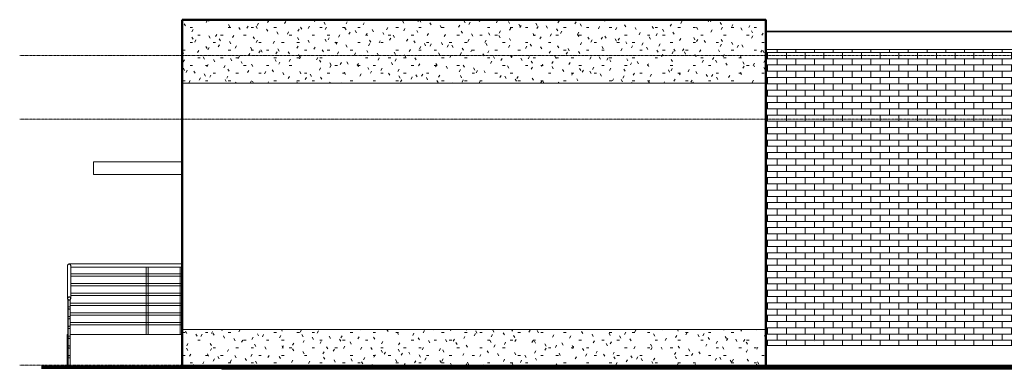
# Model space of a CAD drawing. Header units: inches. Extents: x -464 to 528, y -11 to 174.
# Tile 1 of 2: x -464 to 32, y -2 to 174. Entities that reach past the tile are written whole.
import ezdxf

# ---------------------------------------------------------------- set-up
doc = ezdxf.new("R2010")
doc.units = ezdxf.units.IN
doc.header["$MEASUREMENT"] = 0
doc.linetypes.add('Center 1_4_', pattern=[0.53125, 0.25, -0.09375, 0.09375, -0.09375])
for name, color, linetype, lineweight in [('A-DETL', 90, 'Continuous', 9), ('A-FLOR', 192, 'Continuous', 9), ('A-FLOR-HRAL', 11, 'Continuous', 9), ('A-FLOR-LEVL', 51, 'Continuous', 9), ('A-ROOF', 132, 'Continuous', 9), ('A-WALL', 90, 'Continuous', 9), ('A-WALL-PATT', 111, 'Continuous', 9), ('M-EQPM', 50, 'Continuous', 9)]:
    doc.layers.add(name, color=color, linetype=linetype, lineweight=lineweight)
pattern_1 = [(0, (-6.012, 47.244), (15.36, 3.84), [1.267, -10.253, 1.267, -10.253, -61.44]), (0, (-6.012, 47.244), (15.36, 3.84), [-23.04, 1.267, -21.773, 1.267, -10.253, -26.88]), (0, (-6.012, 47.244), (15.36, 3.84), [-57.6, 1.267, -6.413, 1.267, -17.933]), (120, (-0.252, 49.164), (-11.005538, 11.38215), [1.267, -10.253, 1.267, -10.253, -61.44]), (120, (-0.252, 49.164), (-11.005538, 11.38215), [-23.04, 1.267, -21.773, 1.267, -10.253, -26.88]), (120, (-0.252, 49.164), (-11.005538, 11.38215), [-57.6, 1.267, -6.413, 1.267, -17.933]), (240, (1.668, 56.844), (-4.354462, -15.22215), [1.267, -10.253, 1.267, -10.253, -61.44]), (240, (1.668, 56.844), (-4.354462, -15.22215), [-23.04, 1.267, -21.773, 1.267, -10.253, -26.88]), (240, (1.668, 56.844), (-4.354462, -15.22215), [-57.6, 1.267, -6.413, 1.267, -17.933])]

# ---------------------------------------------------------------- blocks, each defined once
blk = doc.blocks.new('Ramp - Ramp-3280916-Right Elevation')
at = {"layer": 'A-FLOR-LEVL'}
for p, q in [((-440.45, 15.58), (-440.45, -1)), ((-440.04, 15.58), (-440.45, 15.58)), ((-440.45, 15.58), (-440.04, 15.58)), ((-382.45, 15.58), (-438.86, 15.58)), ((-438.86, 15.58), (-382.45, 15.58)), ((-374.45, -1), (-374.45, 0)), ((-440.45, -1), (-374.45, -1))]:
    blk.add_line(p, q, dxfattribs=at)
blk = doc.blocks.new('Railing - 25mm-3184359-Right Elevation')
at = {"layer": 'A-FLOR-HRAL'}
for p, q in [((-400.57, 49.44), (-400.57, 15.58)), ((-400.08, 49.44), (-400.57, 49.44)), ((-399.59, 49.44), (-400.08, 49.44)), ((-399.59, 15.58), (-399.59, 49.44))]:
    blk.add_line(p, q, dxfattribs=at)
blk = doc.blocks.new('Railing - 25mm-V1-Right Elevation')
at = {"layer": 'A-FLOR-HRAL'}
for p, q in [((-383.44, 49.44), (-383.44, 15.58)), ((-382.94, 49.44), (-383.44, 49.44)), ((-382.45, 49.44), (-382.94, 49.44))]:
    blk.add_line(p, q, dxfattribs=at)
blk = doc.blocks.new('Railing - Railing-3281485-Right Elevation')
at = {"layer": 'A-FLOR-HRAL'}
for p, q in [((-382.45, 46.1), (-438.67, 46.1)), ((-438.67, 44.91), (-382.45, 44.91)), ((-382.45, 41.17), (-438.66, 41.17)), ((-438.66, 39.99), (-382.45, 39.99)), ((-382.45, 36.25), (-438.66, 36.25)), ((-438.66, 35.07), (-382.45, 35.07)), ((-382.45, 31.33), (-438.86, 31.33)), ((-438.86, 30.15), (-382.45, 30.15)), ((-382.45, 26.41), (-438.86, 26.41)), ((-438.86, 25.23), (-382.45, 25.23)), ((-382.45, 21.49), (-438.86, 21.49)), ((-438.86, 20.31), (-382.45, 20.31))]:
    blk.add_line(p, q, dxfattribs=at)
for name in ['Railing - 25mm-3184359-Right Elevation', 'Railing - 25mm-V1-Right Elevation']:
    blk.add_blockref(name, (0, 0))
blk = doc.blocks.new('Top Rail Type - Top Rail_Internal_-3281507-Right Elevation')
at = {"layer": 'A-FLOR-HRAL'}
for p, q in [((-382.45, 51.02), (-439.45, 51.02)), ((-438.67, 49.44), (-382.45, 49.44))]:
    blk.add_line(p, q, dxfattribs=at)
for start, end in [(135, 180), (0, 45)]:
    blk.add_arc((-439.45, 50.23), 0.787, start, end, dxfattribs=at)
blk = doc.blocks.new('Railing - 25mm-3282806-Right Elevation')
at = {"layer": 'A-FLOR-HRAL'}
for p, q in [((-439.94, 33.03), (-439.94, 32.89)), ((-438.96, 32.89), (-438.96, 33.03))]:
    blk.add_line(p, q, dxfattribs=at)
blk = doc.blocks.new('Railing - 25mm-V2-Right Elevation')
at = {"layer": 'A-FLOR-HRAL'}
for p, q in [((-439.94, 32.89), (-439.94, -0.96)), ((-438.96, -0.96), (-438.96, 32.89))]:
    blk.add_line(p, q, dxfattribs=at)
at = {"layer": 'A-FLOR-HRAL', "flags": 128}
for points in [[(-439.94, 32.89), (-439.9, 32.91), (-439.77, 32.93)], [(-438.96, 32.89), (-439.01, 32.88), (-439.15, 32.86), (-439.34, 32.85), (-439.56, 32.85), (-439.76, 32.86), (-439.9, 32.88), (-439.94, 32.89)], [(-439.14, 32.93), (-439.01, 32.91), (-438.96, 32.89)], [(-439.94, -0.96), (-439.9, -0.98), (-439.76, -0.99), (-439.56, -1)], [(-439.34, -1), (-439.15, -0.99), (-439.01, -0.98), (-438.96, -0.96)]]:
    blk.add_lwpolyline(points, dxfattribs=at)
blk = doc.blocks.new('Railing - Railing-3282673-Right Elevation')
at = {"layer": 'A-FLOR-HRAL'}
for p, q in [((-440.04, 33.13), (-440.04, 28.92)), ((-438.86, 28.92), (-438.86, 33.13)), ((-440.04, 28.92), (-440.04, 24)), ((-438.86, 24), (-438.86, 28.92)), ((-440.04, 24), (-440.04, 19.08)), ((-438.86, 19.08), (-438.86, 24)), ((-440.04, 19.08), (-440.04, 14.16)), ((-438.86, 14.16), (-438.86, 19.08)), ((-440.04, 14.16), (-440.04, 9.23)), ((-438.86, 9.23), (-438.86, 14.16)), ((-440.04, 9.23), (-440.04, 4.31)), ((-438.86, 4.31), (-438.86, 9.23))]:
    blk.add_line(p, q, dxfattribs=at)
at = {"layer": 'A-FLOR-HRAL', "flags": 128}
for points in [[(-438.86, 28.92), (-438.88, 29.07), (-438.94, 29.22), (-439.03, 29.34), (-439.16, 29.43), (-439.3, 29.49), (-439.45, 29.51), (-439.6, 29.49), (-439.75, 29.43), (-439.87, 29.34), (-439.96, 29.22), (-440.02, 29.07), (-440.04, 28.92)], [(-440.04, 28.92), (-440.02, 28.77), (-439.96, 28.62), (-439.87, 28.5), (-439.75, 28.41), (-439.6, 28.35), (-439.45, 28.33), (-439.3, 28.35), (-439.16, 28.41), (-439.03, 28.5), (-438.94, 28.62), (-438.88, 28.77), (-438.86, 28.92)], [(-438.86, 24), (-438.88, 24.15), (-438.94, 24.29), (-439.03, 24.42), (-439.16, 24.51), (-439.3, 24.57), (-439.45, 24.59), (-439.6, 24.57), (-439.75, 24.51), (-439.87, 24.42), (-439.96, 24.29), (-440.02, 24.15), (-440.04, 24)], [(-440.04, 24), (-440.02, 23.84), (-439.96, 23.7), (-439.87, 23.58), (-439.75, 23.48), (-439.6, 23.43), (-439.45, 23.41), (-439.3, 23.43), (-439.16, 23.48), (-439.03, 23.58), (-438.94, 23.7), (-438.88, 23.84), (-438.86, 24)], [(-438.86, 19.08), (-438.88, 19.23), (-438.94, 19.37), (-439.03, 19.5), (-439.16, 19.59), (-439.3, 19.65), (-439.45, 19.67), (-439.6, 19.65), (-439.75, 19.59), (-439.87, 19.5), (-439.96, 19.37), (-440.02, 19.23), (-440.04, 19.08)], [(-440.04, 19.08), (-440.02, 18.92), (-439.96, 18.78), (-439.87, 18.66), (-439.75, 18.56), (-439.6, 18.5), (-439.45, 18.48), (-439.3, 18.5), (-439.16, 18.56), (-439.03, 18.66), (-438.94, 18.78), (-438.88, 18.92), (-438.86, 19.08)], [(-438.86, 14.16), (-438.88, 14.31), (-438.94, 14.45), (-439.03, 14.57), (-439.16, 14.67), (-439.3, 14.73), (-439.45, 14.75), (-439.6, 14.73), (-439.75, 14.67), (-439.87, 14.57), (-439.96, 14.45), (-440.02, 14.31), (-440.04, 14.16)], [(-440.04, 14.16), (-440.02, 14), (-439.96, 13.86), (-439.87, 13.74), (-439.75, 13.64), (-439.6, 13.58), (-439.45, 13.56), (-439.3, 13.58), (-439.16, 13.64), (-439.03, 13.74), (-438.94, 13.86), (-438.88, 14), (-438.86, 14.16)], [(-438.86, 9.23), (-438.88, 9.39), (-438.94, 9.53), (-439.03, 9.65), (-439.16, 9.75), (-439.3, 9.81), (-439.45, 9.83), (-439.6, 9.81), (-439.75, 9.75), (-439.87, 9.65), (-439.96, 9.53), (-440.02, 9.39), (-440.04, 9.23)], [(-440.04, 9.23), (-440.02, 9.08), (-439.96, 8.94), (-439.87, 8.82), (-439.75, 8.72), (-439.6, 8.66), (-439.45, 8.64), (-439.3, 8.66), (-439.16, 8.72), (-439.03, 8.82), (-438.94, 8.94), (-438.88, 9.08), (-438.86, 9.23)], [(-438.86, 4.31), (-438.88, 4.47), (-438.94, 4.61), (-439.03, 4.73), (-439.16, 4.83), (-439.3, 4.89), (-439.45, 4.91), (-439.6, 4.89), (-439.75, 4.83), (-439.87, 4.73), (-439.96, 4.61), (-440.02, 4.47), (-440.04, 4.31)], [(-440.04, 4.31), (-440.02, 4.16), (-439.96, 4.02), (-439.87, 3.89), (-439.75, 3.8), (-439.6, 3.74), (-439.45, 3.72), (-439.3, 3.74), (-439.16, 3.8), (-439.03, 3.89), (-438.94, 4.02), (-438.88, 4.16), (-438.86, 4.31)]]:
    blk.add_lwpolyline(points, dxfattribs=at)
for name in ['Railing - 25mm-3282806-Right Elevation', 'Railing - 25mm-V2-Right Elevation']:
    blk.add_blockref(name, (0, 0))
blk = doc.blocks.new('Top Rail Type - Top Rail_Internal_-3282781-Right Elevation')
at = {"layer": 'A-FLOR-HRAL'}
for p, q in [((-440.24, 50.23), (-440.24, 33.64)), ((-438.66, 33.64), (-438.66, 50.23))]:
    blk.add_line(p, q, dxfattribs=at)
at = {"layer": 'A-FLOR-HRAL', "flags": 128}
for points in [[(-440.24, 50.23), (-440.21, 50.43), (-440.13, 50.62), (-440.01, 50.79), (-439.85, 50.91), (-439.66, 50.99), (-439.45, 51.02), (-439.25, 50.99), (-439.06, 50.91), (-438.9, 50.79), (-438.77, 50.62), (-438.69, 50.43), (-438.66, 50.23)], [(-438.66, 33.64), (-438.69, 33.85), (-438.77, 34.04), (-438.9, 34.2), (-439.06, 34.33), (-439.25, 34.41), (-439.45, 34.43), (-439.66, 34.41), (-439.85, 34.33), (-440.01, 34.2), (-440.13, 34.04), (-440.21, 33.85), (-440.24, 33.64)], [(-440.24, 33.64), (-440.21, 33.44), (-440.13, 33.25), (-440.01, 33.08), (-439.85, 32.96), (-439.66, 32.88), (-439.45, 32.85), (-439.25, 32.88), (-439.06, 32.96), (-438.9, 33.08), (-438.77, 33.25), (-438.69, 33.44), (-438.66, 33.64)]]:
    blk.add_lwpolyline(points, dxfattribs=at)
blk = doc.blocks.new('Gas Meter - Family3-3300713-Right Elevation')
at = {"layer": 'M-EQPM'}
blk.add_line((-63.94, 12), (-63.94, 12), dxfattribs=at)

msp = doc.modelspace()

# ---------------------------------------------------------------- hatches: boundary and pattern name
at = {"layer": 'A-WALL-PATT'}
h = msp.add_hatch(dxfattribs=at)
h.set_pattern_fill('FP_2', color=256, style=0, pattern_type=2)
h.set_pattern_definition(pattern_1)
h.paths.add_polyline_path([(-98.202, 142), (-98.202, 174), (-382.452, 174), (-382.452, 142), (-226.639, 142)], flags=0)
h = msp.add_hatch(dxfattribs=at)
h.set_pattern_fill('FP_2', color=256, style=0, pattern_type=2)
h.set_pattern_definition(pattern_1)
h.paths.add_polyline_path([(-98.202, 142), (-88.202, 142), (-88.202, 174), (-98.202, 174)], flags=0)
h = msp.add_hatch(dxfattribs=at)
h.set_pattern_fill('FP_4', color=256, style=0, pattern_type=2)
h.set_pattern_definition([(0, (219.548, 0), (0, 3.15), []), (90, (219.548, 0), (-4.724, 3.15), [3.15, -3.15])])
h.paths.add_polyline_path([(225.298, 10), (225.298, 156), (219.548, 156), (219.548, 159), (-88.202, 159), (-88.202, 10), (11.271, 10)], flags=0)
h = msp.add_hatch(dxfattribs=at)
h.set_pattern_fill('FP_2', color=256, style=0, pattern_type=2)
h.set_pattern_definition(pattern_1)
h.paths.add_polyline_path([(-375.332, 0), (-98.202, 0), (-98.202, 18), (-382.452, 18), (-382.452, 0)], flags=0)
h = msp.add_hatch(dxfattribs=at)
h.set_pattern_fill('FP_2', color=256, style=0, pattern_type=2)
h.set_pattern_definition(pattern_1)
h.paths.add_polyline_path([(-88.202, 0), (-88.202, 18), (-98.202, 18), (-98.202, 0)], flags=0)

# ---------------------------------------------------------------- linework, layer by layer
at = {"layer": 'A-DETL', "lineweight": 50}
for p, q in [((-382.452, -1), (-382.452, 174)), ((-382.452, 174), (-88.452, 174)), ((-88.452, 174), (-88.452, -1))]:
    msp.add_line(p, q, dxfattribs=at)
at = {"layer": 'A-DETL', "lineweight": 35}
msp.add_line((-88.452, 168), (401.798, 168), dxfattribs=at)
at = {"layer": 'A-DETL', "lineweight": 70}
msp.add_line((-453.452, -1), (472.548, -1), dxfattribs=at)
at = {"layer": 'A-FLOR'}
for p, q in [((-362.452, 0), (-362.452, -2)), ((-98.202, 0), (-98.202, -2)), ((391.798, -2), (-362.452, -2))]:
    msp.add_line(p, q, dxfattribs=at)
at = {"layer": 'A-FLOR-LEVL', "linetype": 'Center 1_4_'}
for p, q in [((-464.367, 156), (527.856, 156)), ((-464.367, 124), (527.856, 124)), ((-464.367, 0), (527.856, 0))]:
    msp.add_line(p, q, dxfattribs=at)
at = {"layer": 'A-ROOF'}
for p, q in [((-427.202, 102.5), (-382.452, 102.5)), ((-427.202, 96), (-427.202, 102.5)), ((-382.452, 96), (-427.202, 96))]:
    msp.add_line(p, q, dxfattribs=at)
at = {"layer": 'A-WALL'}
for p, q in [((-88.202, 174), (-382.452, 174)), ((-382.452, 174), (-382.452, 0)), ((-88.202, 174), (-88.202, 0)), ((401.798, 168), (-88.202, 168)), ((-88.202, 159), (401.798, 159)), ((-88.202, 142), (-382.452, 142)), ((-88.202, 18), (-382.452, 18)), ((401.798, 10), (-88.202, 10)), ((-382.452, 0), (401.798, 0))]:
    msp.add_line(p, q, dxfattribs=at)

# ---------------------------------------------------------------- block references
at = {"layer": 'A-FLOR-HRAL'}
for name in ['Top Rail Type - Top Rail_Internal_-3282781-Right Elevation', 'Top Rail Type - Top Rail_Internal_-3281507-Right Elevation', 'Railing - Railing-3281485-Right Elevation', 'Railing - Railing-3282673-Right Elevation']:
    msp.add_blockref(name, (0, 0), dxfattribs=at)
at = {"layer": 'A-FLOR-LEVL'}
msp.add_blockref('Ramp - Ramp-3280916-Right Elevation', (0, 0), dxfattribs=at)
at = {"layer": 'M-EQPM'}
msp.add_blockref('Gas Meter - Family3-3300713-Right Elevation', (0, 0), dxfattribs=at)

doc.saveas('drawing.dxf')
